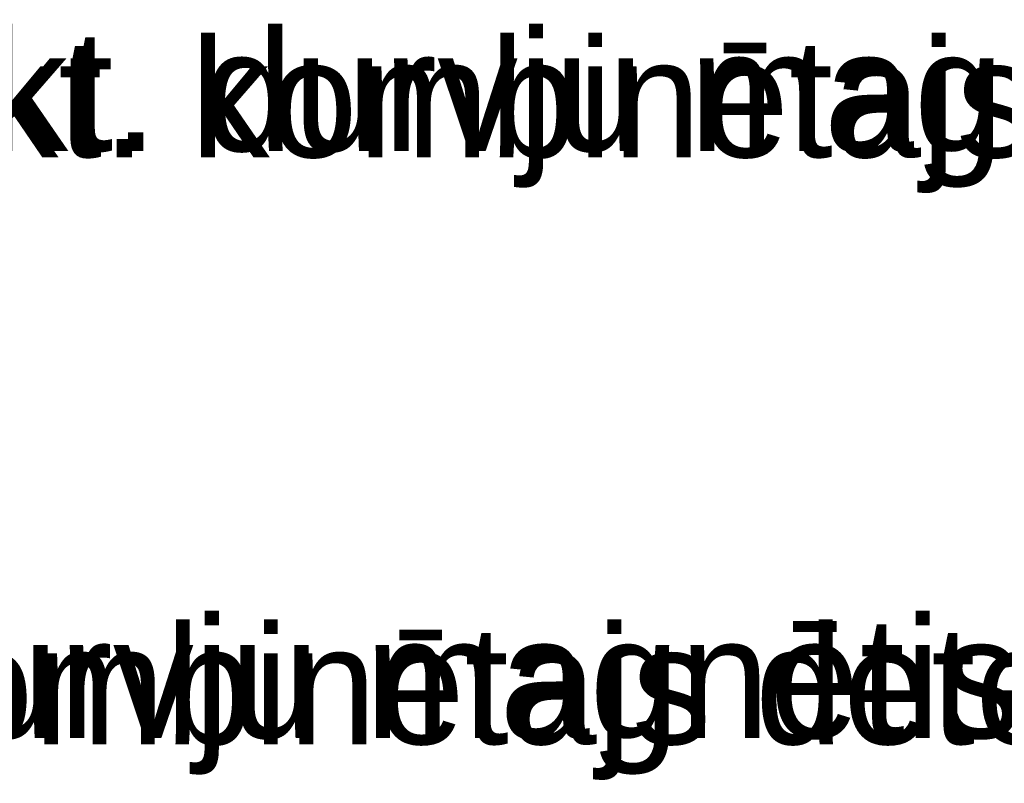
# Model space of a CAD drawing. Header units: millimetres. Extents: x -1662057 to -197461, y -941126 to 63888.
# Tile 62 of 209: x -1547026 to -1475763, y -592066 to -536795. Entities that reach past the tile are written whole.
import ezdxf
from ezdxf.enums import TextEntityAlignment as Align

# ---------------------------------------------------------------- set-up
doc = ezdxf.new("R2018")
doc.units = ezdxf.units.MM
doc.layers.get('0').update_dxf_attribs({"linetype": 'CONTINUOUS'})
doc.layers.add('ESS AS', color=5, linetype='CONTINUOUS')

# ---------------------------------------------------------------- blocks, each defined once
blk = doc.blocks.new('*U1710')
at = {"lineweight": 30, "flags": 104}
blk.add_attdef('NOSAUKUMS', text='', height=200, dxfattribs=at).set_placement((121, -99), align=Align.TOP_LEFT)

msp = doc.modelspace()

# ---------------------------------------------------------------- block references
at = {"layer": 'ESS AS', "transparency": 33554687}
ref = msp.add_blockref('*U1710', (-1576877.64849, -537422.7658), dxfattribs=dict(at, xscale=1.265625, yscale=1.265625, zscale=1.265625))
lines = msp.add_mtext('Projekt. durvju magnētiskie kontakti ZDD-417M', dxfattribs={"layer": '0', "insert": (-1576724.81616, -537547.90107), "char_height": 8762.180394, "attachment_point": 1})
ref.add_attrib('NOSAUKUMS', '', (-1576724.81616, -537547.90107), dxfattribs={"flags": 104}).embed_mtext(lines)
ref = msp.add_blockref('*U1710', (-1576877.64849, -538055.396), dxfattribs=dict(at, xscale=1.265625, yscale=1.265625, zscale=1.265625))
lines = msp.add_mtext('Projekt. kombinētajs detektors TITAN GB', dxfattribs={"layer": '0', "insert": (-1576724.81616, -538180.53126), "char_height": 8572.5175739, "attachment_point": 1})
ref.add_attrib('NOSAUKUMS', '', (-1576724.81616, -538180.53126), dxfattribs={"flags": 104}).embed_mtext(lines)
ref = msp.add_blockref('*U1710', (-1600350.39533, -579905.05069), dxfattribs=dict(at, xscale=1.265625, yscale=1.265625, zscale=1.265625))
lines = msp.add_mtext('Projekt. durvju magnētiskie kontakti ZDD-417M', dxfattribs={"layer": '0', "insert": (-1600197.563, -580030.18596), "char_height": 8762.180394, "attachment_point": 1})
ref.add_attrib('NOSAUKUMS', '', (-1600197.563, -580030.18596), dxfattribs={"flags": 104}).embed_mtext(lines)
ref = msp.add_blockref('*U1710', (-1600350.39533, -580537.68089), dxfattribs=dict(at, xscale=1.265625, yscale=1.265625, zscale=1.265625))
lines = msp.add_mtext('Projekt. kombinētajs detektors TITAN GB', dxfattribs={"layer": '0', "insert": (-1600197.563, -580662.81615), "char_height": 8572.5175739, "attachment_point": 1})
ref.add_attrib('NOSAUKUMS', '', (-1600197.563, -580662.81615), dxfattribs={"flags": 104}).embed_mtext(lines)

doc.saveas('drawing.dxf')
